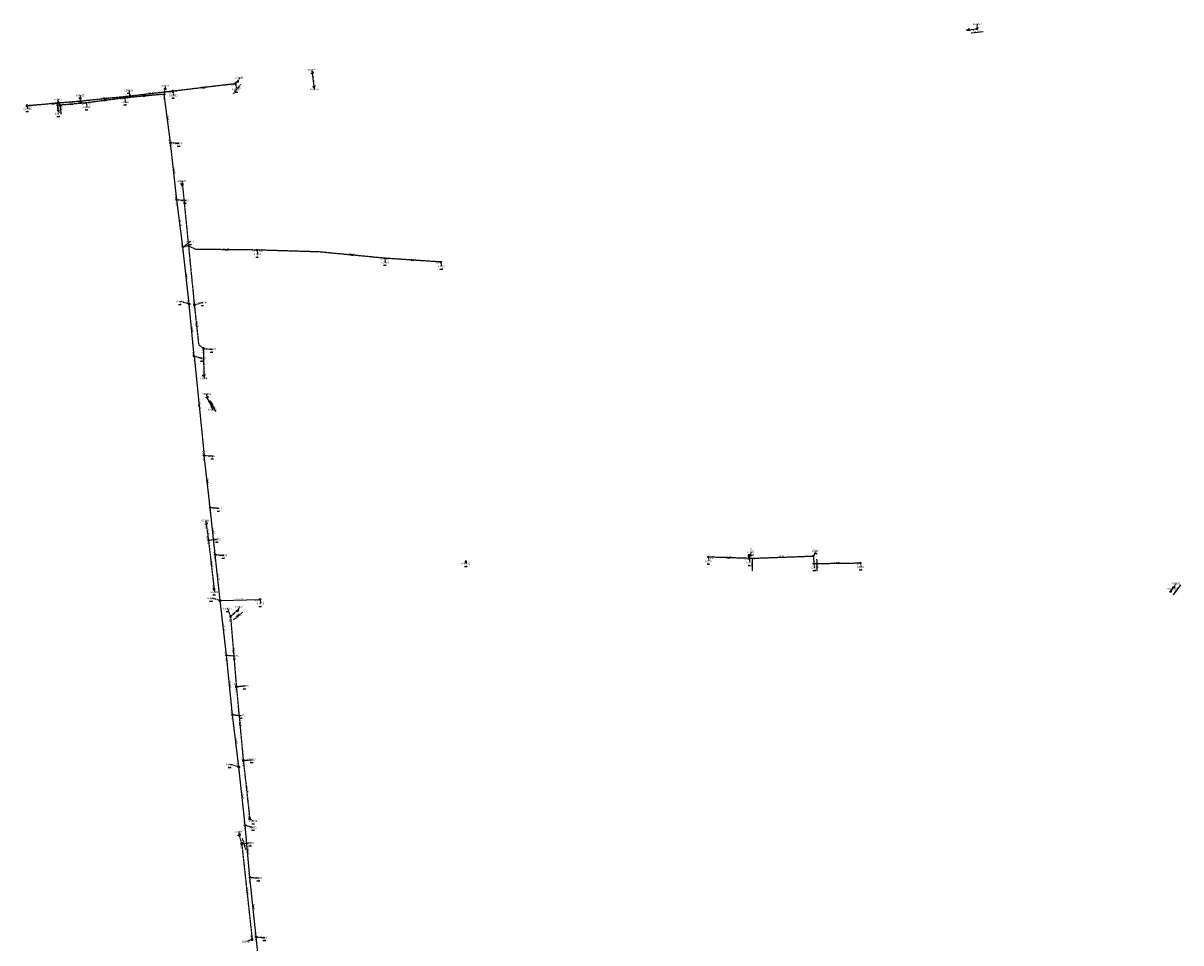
# Model space of a CAD drawing. Extents: x 188323 to 208361, y 565368 to 574910.
# Tile 227 of 256: x 198323 to 199256, y 573906 to 574647. Entities that reach past the tile are written whole.
import ezdxf

# ---------------------------------------------------------------- set-up
doc = ezdxf.new("R2010")
doc.units = 0
doc.linetypes.add('DASHDOT', pattern=[1, 0.5, -0.25, 0, -0.25])
doc.linetypes.add('DASHED', pattern=[0.75, 0.5, -0.25])
doc.layers.get('0').update_dxf_attribs({"linetype": 'CONTINUOUS'})
for name, color, linetype in [('RIO-AFM', 7, 'CONTINUOUS'), ('RIO-BOK', 7, 'CONTINUOUS'), ('RIO-DET', 7, 'CONTINUOUS'), ('RIO-KNP', 7, 'CONTINUOUS'), ('RIO-KNR', 7, 'CONTINUOUS'), ('RIO-LAG', 7, 'CONTINUOUS'), ('RIO-LAG_0B', 7, 'CONTINUOUS'), ('RIO-LAG_1B', 7, 'DASHED'), ('RIO-LAG_2B', 7, 'DASHED'), ('RIO-LEN', 7, 'CONTINUOUS'), ('RIO-MVD', 1, 'CONTINUOUS'), ('RIO-VRB', 6, 'DASHDOT'), ('RIO-VRH', 7, 'CONTINUOUS')]:
    doc.layers.add(name, color=color, linetype=linetype)
doc.styles.add('RIO-TXT', font='isocp.shx')

# ---------------------------------------------------------------- blocks, each defined once
blk = doc.blocks.new('L_VHR')
blk.add_lwpolyline([(-0.5, 0), (0.5, 0), (-0.5, 0.15), (-0.5, -0.15), (0.5, 0)])
blk = doc.blocks.new('K_UTB')
blk.add_lwpolyline([(0.5, 0.15), (0.5, -0.3), (-0.5, -0.3), (-0.5, 0.15), (-0.45, 0.15), (-0.45, -0.25), (0, -0.25), (0.45, -0.25), (0.45, 0.15)], close=True)
blk.add_lwpolyline([(0.85, 0.6), (0.55, 0.65), (0.614828, 0.459583), (0.850842, 0.598937)])
blk.add_arc((0.85, -0.25), 0.85, 90, 180)
at = {"style": 'RIO-TXT', "flags": 1}
blk.add_attdef('KNOOPNAAM', (2, 2), '', height=1, dxfattribs=at)
blk = doc.blocks.new('K_IPR')
blk.add_lwpolyline([(-0.5, -0.5), (0.5, -0.5), (0.5, 0.5), (-0.5, 0.5)], close=True)
blk.add_solid([(-0.5, 0.5), (0.5, 0.5), (-0.5, -0.5), (0.5, -0.5)])
at = {"style": 'RIO-TXT', "flags": 1}
blk.add_attdef('KNOOPNAAM', (2, 2), '', height=1, dxfattribs=at)
blk = doc.blocks.new('K_PUN')
blk.add_lwpolyline([(0.5, 0.5), (-0.5, 0.5), (-0.5, -0.5), (0.5, -0.5)], close=True)
blk.add_solid([(-0.5, -0.5), (0.5, 0.5), (0.5, -0.5)])
at = {"style": 'RIO-TXT', "flags": 1}
blk.add_attdef('KNOOPNAAM', (2, 2), '', height=1, dxfattribs=at)
blk = doc.blocks.new('K_IPG')
blk.add_circle((0, 0), 0.5)
for points in [[(0, 0), (-0.5, 0), (-0.433013, 0.25)], [(0, 0), (-0.433013, -0.25), (-0.5, 0)], [(0, 0), (-0.433013, 0.25), (-0.25, 0.433013)], [(0, 0), (-0.25, -0.433013), (-0.433013, -0.25)], [(0, 0), (-0.25, 0.433013), (0, 0.5)], [(0, 0), (0, -0.5), (-0.25, -0.433013)], [(0, 0), (0, 0.5), (0.25, 0.433013)], [(0, 0), (0.25, 0.433013), (0.433013, 0.25)], [(0, 0), (0.433013, 0.25), (0.5, 0)], [(0, 0), (0.5, 0), (0.433013, -0.25)], [(0, 0), (0.433013, -0.25), (0.25, -0.433013)], [(0, 0), (0.25, -0.433013), (0, -0.5)]]:
    blk.add_solid(points)
at = {"style": 'RIO-TXT', "flags": 1}
blk.add_attdef('KNOOPNAAM', (2, 2), '', height=1, dxfattribs=at)
blk = doc.blocks.new('K_IPD')
blk.add_lwpolyline([(-0.496027, 0.307994), (0.503973, 0.307994), (0.003973, -0.558031)], close=True)
blk.add_solid([(-0.496027, 0.307994), (0.503973, 0.307994), (0.003973, -0.558031)])
at = {"style": 'RIO-TXT', "flags": 1}
blk.add_attdef('KNOOPNAAM', (2, 2), '', height=1, dxfattribs=at)
blk = doc.blocks.new('K_RGM')
blk.add_lwpolyline([(-0.6, 0.6), (-0.6, -0.6), (0.6, -0.6), (0.6, 0.6)], close=True)
blk.add_solid([(-0.6, 0.6), (0, 0.6), (-0.6, -0.6), (0, -0.6)])
at = {"style": 'RIO-TXT', "flags": 1}
blk.add_attdef('KNOOPNAAM', (2, 2), '', height=1, dxfattribs=at)
blk = doc.blocks.new('988_06______630001____630002_')
at = {"layer": 'RIO-LAG_1B'}
blk.add_line((0, 0), (-6.066, -7.725), dxfattribs=at)
at = {"layer": 'RIO-AFM', "style": 'RIO-TXT'}
blk.add_text('r 200', height=0.9, rotation=411.8375, dxfattribs=at).set_placement((-4.0943, -4.4024))
at = {"layer": 'RIO-BOK', "style": 'RIO-TXT'}
for p in [(-4.1005, -7.488), (-1.0991, -3.6631)]:
    blk.add_text('0.09', height=0.9, rotation=411.8375, dxfattribs=at).set_placement(p)
at = {"layer": 'RIO-LEN', "style": 'RIO-TXT'}
blk.add_text('2m', height=0.9, rotation=411.8375, dxfattribs=at).set_placement((-5.0944, -5.6769))
blk = doc.blocks.new('990_06______630015____630014_')
at = {"layer": 'RIO-LAG_1B'}
blk.add_line((0, 0), (7.516, 6.321), dxfattribs=at)
at = {"layer": 'RIO-VRH', "xscale": 2, "yscale": 2, "zscale": 2, "rotation": 40.0622}
blk.add_blockref('L_VHR', (3.758, 3.1605), dxfattribs=at)
at = {"layer": 'RIO-AFM', "style": 'RIO-TXT'}
blk.add_text('r 200', height=0.9, rotation=40.0622, dxfattribs=at).set_placement((2.6093, 2.848))
at = {"layer": 'RIO-BOK', "style": 'RIO-TXT'}
for s, p in [('-0.08', (1.9724, -0.1704)), ('-0.10', (5.2785, 2.6102))]:
    blk.add_text(s, height=0.9, rotation=40.0622, dxfattribs=at).set_placement(p)
at = {"layer": 'RIO-LEN', "style": 'RIO-TXT'}
blk.add_text('7m', height=0.9, rotation=40.0622, dxfattribs=at).set_placement((1.3695, 1.8052))
blk = doc.blocks.new('991_06______630019____630020_')
at = {"layer": 'RIO-LAG_1B'}
blk.add_line((0, 0), (2.891, -9.386), dxfattribs=at)
at = {"layer": 'RIO-AFM', "style": 'RIO-TXT'}
blk.add_text('r 200', height=0.9, rotation=287.0923, dxfattribs=at).set_placement((1.6055, -3.5136))
at = {"layer": 'RIO-LEN', "style": 'RIO-TXT'}
blk.add_text('7m', height=0.9, rotation=287.0923, dxfattribs=at).set_placement((1.1286, -1.9654))
blk = doc.blocks.new('993_06______63070_____63050_')
at = {"layer": 'RIO-LAG_2B'}
blk.add_line((0, 0), (-1.216, 9.745), dxfattribs=at)
at = {"layer": 'RIO-VRH', "xscale": 2, "yscale": 2, "zscale": 2, "rotation": 97.1009}
blk.add_blockref('L_VHR', (-0.608, 4.8725), dxfattribs=at)
at = {"layer": 'RIO-AFM', "style": 'RIO-TXT'}
blk.add_text('r 160', height=0.9, rotation=277.1009, dxfattribs=at).set_placement((-0.2445, 6.0066))
at = {"layer": 'RIO-BOK', "style": 'RIO-TXT'}
for s, p in [('0.51', (-2.4315, 8.1823)), ('0.53', (-1.8283, 3.3599))]:
    blk.add_text(s, height=0.9, rotation=277.1009, dxfattribs=at).set_placement(p)
at = {"layer": 'RIO-LEN', "style": 'RIO-TXT'}
blk.add_text('4m', height=0.9, rotation=277.1009, dxfattribs=at).set_placement((-0.4456, 7.6141))
blk = doc.blocks.new('995_06______63113___c163114_')
at = {"layer": 'RIO-LAG_2B'}
blk.add_line((0, 0), (0.004, -9.821), dxfattribs=at)
at = {"layer": 'RIO-VRH', "xscale": 2, "yscale": 2, "zscale": 2, "rotation": 270}
blk.add_blockref('L_VHR', (0.002, -4.9105), dxfattribs=at)
at = {"layer": 'RIO-AFM', "style": 'RIO-TXT'}
blk.add_text('r 160', height=0.9, rotation=450, dxfattribs=at).set_placement((1.397, 3.8314))
at = {"layer": 'RIO-BOK', "style": 'RIO-TXT'}
for s, p in [('-0.36', (-0.5045, 5.7207)), ('-0.45', (-0.5011, 1.3997))]:
    blk.add_text(s, height=0.9, rotation=450, dxfattribs=at).set_placement(p)
at = {"layer": 'RIO-LEN', "style": 'RIO-TXT'}
blk.add_text('2m', height=0.9, rotation=450, dxfattribs=at).set_placement((1.3982, 2.2114))
blk = doc.blocks.new('996_06______63116_____63117_')
at = {"layer": 'RIO-LAG_2B'}
blk.add_line((0, 0), (0.262, -9.818), dxfattribs=at)
at = {"layer": 'RIO-AFM', "style": 'RIO-TXT'}
blk.add_text('r 160', height=0.9, rotation=271.5065, dxfattribs=at).set_placement((0.6024, -3.8158))
at = {"layer": 'RIO-BOK', "style": 'RIO-TXT'}
blk.add_text('-0.17', height=0.9, rotation=271.5065, dxfattribs=at).set_placement((-1.2464, -5.7562))
at = {"layer": 'RIO-LEN', "style": 'RIO-TXT'}
blk.add_text('6m', height=0.9, rotation=271.5065, dxfattribs=at).set_placement((0.559, -2.1964))
blk = doc.blocks.new('1283_90______900279____900280_')
at = {"layer": 'RIO-LAG'}
blk.add_line((0, 0), (9.757, 1.111), dxfattribs=at)
at = {"layer": 'RIO-AFM', "style": 'RIO-TXT'}
blk.add_text('r 900', height=0.9, rotation=6.4987, dxfattribs=at).set_placement((3.7489, 0.9303))
at = {"layer": 'RIO-LEN', "style": 'RIO-TXT'}
blk.add_text('7m', height=0.9, rotation=6.4987, dxfattribs=at).set_placement((2.1393, 0.7469))
blk = doc.blocks.new('1284_90______900281____900282_')
at = {"layer": 'RIO-LAG'}
blk.add_line((0, 0), (5.792, 7.931), dxfattribs=at)
at = {"layer": 'RIO-AFM', "style": 'RIO-TXT'}
blk.add_text('r 150', height=0.9, rotation=53.8525, dxfattribs=at).set_placement((1.8552, 3.3879))
at = {"layer": 'RIO-LEN', "style": 'RIO-TXT'}
blk.add_text('4m', height=0.9, rotation=53.8525, dxfattribs=at).set_placement((0.8997, 2.0797))
blk = doc.blocks.new('1311_90______900534____900535_')
at = {"layer": 'RIO-LAG'}
blk.add_line((0, 0), (4.516, -8.721), dxfattribs=at)
at = {"layer": 'RIO-VRH', "xscale": 2, "yscale": 2, "zscale": 2, "rotation": 297.3521}
blk.add_blockref('L_VHR', (2.258, -4.3605), dxfattribs=at)
at = {"layer": 'RIO-AFM', "style": 'RIO-TXT'}
blk.add_text('r 250', height=0.9, rotation=297.3521, dxfattribs=at).set_placement((2.2055, -3.171))
at = {"layer": 'RIO-BOK', "style": 'RIO-TXT'}
for s, p in [('0.23', (-0.5994, -1.8868)), ('0.21', (1.6359, -6.2023))]:
    blk.add_text(s, height=0.9, rotation=297.3521, dxfattribs=at).set_placement(p)
at = {"layer": 'RIO-LEN', "style": 'RIO-TXT'}
blk.add_text('9m', height=0.9, rotation=297.3521, dxfattribs=at).set_placement((1.4604, -1.7325))

msp = doc.modelspace()

# ---------------------------------------------------------------- linework, layer by layer
at = {"layer": 'RIO-LAG'}
for p, q in [((199084.304, 574641.92), (199091.424, 574642.752)), ((198556.048, 574606.912), (198557.408, 574596.096)), ((198471.328, 574345.728), (198475.248, 574338.112)), ((199247.472, 574189.248), (199250.064, 574192.768))]:
    msp.add_line(p, q, dxfattribs=at)
at = {"layer": 'RIO-LAG_0B'}
for p, q in [((198442, 574550.976), (198436.992, 574590.016)), ((198447.008, 574505.024), (198442, 574550.976)), ((198452, 574467.008), (198447.008, 574505.024)), ((198456.992, 574420.992), (198452, 574467.008)), ((198460.992, 574379.008), (198456.992, 574420.992)), ((198460.992, 574379.008), (198468.992, 574299.008)), ((198474, 574257.024), (198468.992, 574299.008)), ((198478, 574219.008), (198474, 574257.024)), ((198482, 574182.016), (198478, 574219.008)), ((198482, 574182.016), (198514, 574182.976)), ((198487.008, 574137.984), (198482, 574182.016)), ((198492, 574089.984), (198487.008, 574137.984)), ((198496.992, 574048), (198492, 574089.984)), ((198502, 574001.024), (198496.992, 574048)), ((198506, 573958.976), (198502, 574001.024)), ((198511.008, 573910.976), (198506, 573958.976)), ((198516, 573862.976), (198511.008, 573910.976))]:
    msp.add_line(p, q, dxfattribs=at)
at = {"layer": 'RIO-LAG_1B'}
for p, q in [((198494.352, 574598.4), (198443.824, 574592.384)), ((198495.776, 574600.192), (198494.352, 574598.4)), ((198409.44, 574588.416), (198369.584, 574584.32)), ((198443.824, 574592.384), (198409.44, 574588.416)), ((198369.584, 574584.32), (198326.464, 574580.608)), ((198451.536, 574517.312), (198461.136, 574420.288)), ((198468.544, 574385.088), (198468.768, 574363.328)), ((198470.688, 574243.648), (198472.544, 574230.656)), ((198472.544, 574230.656), (198477.088, 574191.168)), ((198490.288, 574169.152), (198495.888, 574173.888)), ((198490.288, 574169.152), (198495.008, 574112.64)), ((198495.008, 574112.64), (198500.592, 574053.12)), ((198500.592, 574053.12), (198505.776, 574006.272)), ((198497.216, 573992.96), (198499.312, 573986.112)), ((198499.312, 573986.112), (198507.712, 573909.056))]:
    msp.add_line(p, q, dxfattribs=at)
msp.add_lwpolyline([(198461.136, 574420.288), (198464.592, 574388.416), (198468.544, 574385.088)], dxfattribs=at)
at = {"layer": 'RIO-LAG_2B'}
for p, q in [((198404.992, 574587.008), (198374, 574582.976)), ((198436.992, 574590.016), (198404.992, 574587.008)), ((198374, 574582.976), (198351.008, 574580.992)), ((198351.536, 574576.64), (198351.008, 574580.992)), ((198659.632, 574454.784), (198614.416, 574457.856)), ((198908, 574216), (198875.008, 574217.024)), ((198908, 574217.984), (198908, 574216)), ((198908, 574216), (198959.92, 574217.92)), ((198959.92, 574217.92), (198960.08, 574211.84)), ((198960.08, 574211.84), (198997.584, 574212.352))]:
    msp.add_line(p, q, dxfattribs=at)
for points in [[(198511.552, 574464.448), (198462.416, 574464.96), (198455.936, 574467.84), (198452, 574467.008)], [(198614.416, 574457.856), (198561.664, 574462.912), (198511.552, 574464.448)]]:
    msp.add_lwpolyline(points, dxfattribs=at)
at = {"layer": 'RIO-VRB'}
for p, q in [((199091.42, 574642.76), (199091.9535, 574646.4884)), ((199084.31, 574641.95), (199086.1069, 574641.6124)), ((198556.05, 574606.89), (198556.0497, 574609.665)), ((198437, 574590), (198438.0541, 574596.6829)), ((198494.35, 574598.39), (198495.2306, 574594.092)), ((198495.78, 574600.21), (198497.7564, 574603.2658)), ((198557.4, 574596.09), (198557.9335, 574593.7616)), ((198369.59, 574584.32), (198369.5894, 574589.095)), ((198405, 574587), (198405.7071, 574583.6868)), ((198409.44, 574588.41), (198408.7317, 574593.123)), ((198443.83, 574592.36), (198444.5371, 574589.0468)), ((198326.47, 574580.63), (198327.0035, 574578.3016)), ((198351, 574581), (198351.7071, 574585.7132)), ((198374, 574583), (198374.7071, 574579.6868)), ((198351.54, 574576.66), (198352.0735, 574574.3316)), ((198442, 574551), (198448.9675, 574550.4713)), ((198451.53, 574517.29), (198451.5297, 574520.065)), ((198447, 574505), (198453.9675, 574504.4713)), ((198452, 574467), (198458.1269, 574471.2378)), ((198511.55, 574464.45), (198512.2571, 574461.1368)), ((198614.41, 574457.83), (198615.1171, 574454.5168)), ((198659.63, 574454.78), (198660.3371, 574451.4668)), ((198457, 574421), (198450.0321, 574422.9265)), ((198461.14, 574420.26), (198468.1075, 574422.1887)), ((198468.54, 574385.06), (198475.5075, 574384.5313)), ((198461, 574379), (198467.6482, 574377.28)), ((198468.77, 574363.31), (198469.3035, 574360.9816)), ((198471.33, 574345.7), (198471.3297, 574348.475)), ((198475.25, 574338.12), (198475.7835, 574335.7916)), ((198469, 574299), (198475.9675, 574298.4713)), ((198474, 574257), (198480.9675, 574256.4713)), ((198470.68, 574243.65), (198470.6797, 574246.425)), ((198472.55, 574230.66), (198479.625, 574231.36)), ((198478, 574219), (198484.9675, 574218.4713)), ((198679.85, 574213.17), (198680.21, 574211.8265)), ((198875, 574217), (198875.7071, 574213.6868)), ((198908, 574218), (198909.9764, 574221.0558)), ((198908, 574216), (198908.7071, 574212.6868)), ((198959.92, 574217.94), (198961.9571, 574222.1693)), ((198960.08, 574211.82), (198960.7871, 574208.5068)), ((198997.58, 574212.38), (198998.2871, 574209.0668)), ((199250.07, 574192.79), (199252.0464, 574195.8458)), ((198477.08, 574191.19), (198477.6135, 574188.8616)), ((199247.47, 574189.23), (199248.8036, 574191.5197)), ((198482, 574182), (198475.0321, 574183.9265)), ((198495.89, 574173.88), (198497.8664, 574176.9358)), ((198514, 574183), (198514.7071, 574179.6868)), ((198490.29, 574169.17), (198488.2111, 574175.5782)), ((198487, 574138), (198493.9675, 574137.4713)), ((198495, 574112.66), (198502.075, 574113.36)), ((198492, 574090), (198498.9675, 574089.4713)), ((198497, 574048), (198490.0321, 574049.9265)), ((198500.59, 574053.12), (198507.665, 574053.82)), ((198502, 574001), (198508.6482, 573999.28)), ((198505.78, 574006.29), (198508.9014, 574004.3704)), ((198497.22, 573992.94), (198497.2197, 573995.715)), ((198499.31, 573986.14), (198506.385, 573986.84)), ((198506, 573959), (198512.9675, 573958.4713)), ((198507.72, 573909.07), (198503.3259, 573907.2309)), ((198511, 573911), (198517.9675, 573910.4713))]:
    msp.add_line(p, q, dxfattribs=at)

# ---------------------------------------------------------------- block references
at = {"layer": 'RIO-DET'}
for name, p in [('1283_90______900279____900280_', (199086.816, 574639.424)), ('988_06______630001____630002_', (198498.272, 574597.696)), ('993_06______63070_____63050_', (198354.048, 574574.144)), ('1311_90______900534____900535_', (198473.824, 574343.168)), ('995_06______63113___c163114_', (198910.496, 574215.488)), ('996_06______63116_____63117_', (198962.416, 574215.424)), ('1284_90______900281____900282_', (199249.968, 574186.752)), ('990_06______630015____630014_', (198492.784, 574166.656)), ('991_06______630019____630020_', (198499.712, 573990.464))]:
    msp.add_blockref(name, p, dxfattribs=at)
at = {"layer": 'RIO-KNP', "xscale": 1.25, "yscale": 1.25, "zscale": 1.25}
for name, p in [('K_UTB', (199084.304, 574641.92)), ('K_UTB', (199091.424, 574642.752)), ('K_UTB', (198556.048, 574606.912)), ('K_IPR', (198494.352, 574598.4)), ('K_UTB', (198495.776, 574600.192)), ('K_UTB', (198557.408, 574596.096)), ('K_IPD', (198404.992, 574587.008)), ('K_IPR', (198409.44, 574588.416)), ('K_IPD', (198436.992, 574590.016)), ('K_IPR', (198443.824, 574592.384)), ('K_IPR', (198326.464, 574580.608)), ('K_IPD', (198351.008, 574580.992)), ('K_IPD', (198351.536, 574576.64)), ('K_IPR', (198369.584, 574584.32)), ('K_IPD', (198374, 574582.976)), ('K_IPG', (198442, 574550.976)), ('K_IPR', (198451.536, 574517.312)), ('K_IPG', (198447.008, 574505.024)), ('K_IPG', (198452, 574467.008)), ('K_IPD', (198511.552, 574464.448)), ('K_IPD', (198614.416, 574457.856)), ('K_IPD', (198659.632, 574454.784)), ('K_IPG', (198456.992, 574420.992)), ('K_IPR', (198461.136, 574420.288)), ('K_IPR', (198468.544, 574385.088)), ('K_IPG', (198460.992, 574379.008)), ('K_UTB', (198468.768, 574363.328)), ('K_UTB', (198471.328, 574345.728)), ('K_UTB', (198475.248, 574338.112)), ('K_IPG', (198468.992, 574299.008)), ('K_IPG', (198474, 574257.024)), ('K_UTB', (198470.688, 574243.648)), ('K_IPR', (198472.544, 574230.656)), ('K_IPG', (198478, 574219.008)), ('K_PUN', (198679.856, 574213.184)), ('K_IPD', (198875.008, 574217.024)), ('K_RGM', (198908, 574217.984)), ('K_IPD', (198908, 574216)), ('K_IPD', (198959.92, 574217.92)), ('K_IPD', (198960.08, 574211.84)), ('K_IPD', (198997.584, 574212.352)), ('K_IPR', (198477.088, 574191.168)), ('K_UTB', (199247.472, 574189.248)), ('K_UTB', (199250.064, 574192.768)), ('K_IPG', (198482, 574182.016)), ('K_IPG', (198514, 574182.976)), ('K_IPR', (198490.288, 574169.152)), ('K_UTB', (198495.888, 574173.888)), ('K_IPG', (198487.008, 574137.984)), ('K_IPR', (198495.008, 574112.64)), ('K_IPG', (198492, 574089.984)), ('K_IPG', (198496.992, 574048)), ('K_IPR', (198500.592, 574053.12)), ('K_IPG', (198502, 574001.024)), ('K_IPR', (198505.776, 574006.272)), ('K_UTB', (198497.216, 573992.96)), ('K_IPR', (198499.312, 573986.112)), ('K_IPG', (198506, 573958.976)), ('K_IPR', (198507.712, 573909.056)), ('K_IPG', (198511.008, 573910.976))]:
    msp.add_blockref(name, p, dxfattribs=at)
at = {"layer": 'RIO-VRH'}
for p, xscale, yscale, zscale, rotation in [((198469.09, 574595.375), 2, 2, 2, 366.8058), ((198389.515, 574586.365), 2, 2, 2, 365.8594), ((198421, 574588.5), 2, 2, 2, 365.3553), ((198348.03, 574582.475), 2, 2, 2, 364.8907), ((198351.27, 574578.83), 2, 2, 2, 97.1009), ((198362.5, 574582), 2, 2, 2, 364.9692), ((198389.5, 574585), 2, 2, 2, 367.3516), ((198439.5, 574570.5), 2, 2, 2, 277.3141), ((198444.5, 574528), 2, 2, 2, 276.2119), ((198486.98, 574464.7), 2, 2, 2, 179.4171), ((198588.035, 574460.37), 2, 2, 2, 174.4997), ((198637.02, 574456.305), 2, 2, 2, 176.1417), ((198454.5, 574444), 2, 2, 2, 276.2119), ((198459, 574400), 2, 2, 2, 275.4489), ((198462.865, 574404.35), 2, 2, 2, 276.1964), ((198465, 574339), 2, 2, 2, 275.7191), ((198473.29, 574341.91), 2, 2, 2, 297.3521), ((198471.5, 574278), 2, 2, 2, 276.7974), ((198476, 574238), 2, 2, 2, 276.0175), ((198891.5, 574216.5), 2, 2, 2, 178.2645), ((198908, 574217), 0.749, 0.749, 0.749, 270), ((198474.815, 574210.925), 2, 2, 2, 456.5557), ((198978.83, 574212.1), 2, 2, 2, 180.8555), ((198493.09, 574171.525), 2, 2, 2, 40.0622), ((198492.645, 574140.915), 2, 2, 2, 274.7731), ((198489.5, 574114), 2, 2, 2, 275.9554), ((198497.795, 574082.89), 2, 2, 2, 455.3721), ((198494.5, 574069), 2, 2, 2, 276.7974), ((198499.5, 574024.5), 2, 2, 2, 276.0809), ((198504, 573980), 2, 2, 2, 275.4489), ((198503.515, 573947.605), 2, 2, 2, 456.236), ((198508.5, 573935), 2, 2, 2, 275.9554)]:
    msp.add_blockref('L_VHR', p, dxfattribs=dict(at, xscale=xscale, yscale=yscale, zscale=zscale, rotation=rotation))

# ---------------------------------------------------------------- texts
at = {"layer": 'RIO-AFM', "style": 'RIO-TXT'}
for s, rotation, p in [('r 200', 366.8058, (198468.2241, 574595.7909)), ('r 500', 277.1334, (198557.1236, 574602.3564)), ('r 200', 367.3516, (198388.6307, 574585.4014)), ('r 200', 365.8594, (198388.6565, 574586.7918)), ('r 200', 365.3553, (198420.1456, 574588.9318)), ('r 200', 366.5516, (198425.7718, 574590.7997)), ('r 160', 364.8907, (198347.1787, 574582.9172)), ('r 200', 364.9692, (198361.6485, 574582.4347)), ('r 300', 277.3141, (198439.9047, 574571.3689)), ('r 300', 276.2119, (198444.9235, 574528.8615)), ('r 300', 277.5042, (198449.9015, 574486.8703)), ('r 200', 275.6647, (198456.7829, 574469.6339)), ('r 200', 359.4171, (198486.1748, 574465.2233)), ('r 160', 354.4998, (198587.5467, 574460.9359)), ('r 160', 356.1417, (198636.2458, 574456.8722)), ('r 300', 276.2119, (198454.9235, 574444.8615)), ('r 300', 275.4489, (198459.4337, 574400.8552)), ('r 200', 276.1964, (198463.2843, 574405.2107)), ('r 200', 270.6149, (198469.1528, 574375.0007)), ('r 300', 275.7191, (198465.4418, 574339.8585)), ('r 300', 276.7974, (198471.9135, 574278.8655)), ('r 200', 278.2001, (198471.998, 574238.0292)), ('r 300', 276.0175, (198476.4239, 574238.8598)), ('r 160', 358.2645, (198890.7055, 574217.0343)), ('r 160', 2.1397, (198933.1319, 574217.4394)), ('r 160', 0.8555, (198978.0126, 574212.5878)), ('r 200', 276.5557, (198475.2314, 574211.7884)), ('r 300', 276.1786, (198480.4212, 574201.3608)), ('r 300', 1.7897, (198497.1745, 574182.9744)), ('r 300', 276.4915, (198484.9187, 574160.8631)), ('r 200', 274.7731, (198493.0933, 574141.7659)), ('r 300', 275.9554, (198489.928, 574114.8596)), ('r 200', 275.3721, (198498.2354, 574083.7456)), ('r 300', 276.7974, (198494.9135, 574069.8655)), ('r 200', 276.3325, (198503.607, 574030.5673)), ('r 300', 276.0809, (198499.9259, 574025.3602)), ('r 300', 275.4489, (198504.4337, 573980.8552)), ('r 200', 276.236, (198503.948, 573948.4676)), ('r 300', 275.9554, (198508.928, 573935.8596))]:
    msp.add_text(s, height=0.9, rotation=rotation, dxfattribs=at).set_placement(p)
at = {"layer": 'RIO-BOK', "style": 'RIO-TXT'}
for s, rotation, p in [('0.11', 366.8058, (198490.9775, 574596.6077)), ('0.07', 367.3516, (198401.6458, 574585.1733)), ('0.17', 365.8594, (198406.0395, 574586.6769)), ('0.07', 365.3553, (198406.5251, 574585.7377)), ('0.17', 366.5516, (198410.9912, 574587.1799)), ('-0.07', 365.3553, (198433.0473, 574588.2411)), ('-0.07', 277.3141, (198435.7904, 574588.4328)), ('0.17', 366.5516, (198440.4513, 574590.5825)), ('0.17', 366.8058, (198445.3866, 574591.1368)), ('0.17', 364.8907, (198327.9849, 574579.3554)), ('0.30', 364.9692, (198352.5166, 574579.7275)), ('0.11', 364.8907, (198366.1602, 574582.6466)), ('0.21', 364.9692, (198370.5735, 574581.3092)), ('0.65', 365.8594, (198371.1262, 574583.0712)), ('0.21', 367.3516, (198375.5682, 574581.7916)), ('-0.28', 277.3141, (198440.1122, 574554.8911)), ('-0.28', 276.2119, (198440.7604, 574549.4563)), ('0.22', 275.6647, (198450.2757, 574515.7583)), ('-0.34', 276.2119, (198445.1917, 574508.9279)), ('-0.34', 277.5042, (198445.7956, 574503.4288)), ('-0.34', 277.5042, (198450.0986, 574470.885)), ('-0.34', 276.2119, (198450.7604, 574465.4563)), ('-0.27', 372.4506, (198453.6694, 574465.9358)), ('-0.09', 359.4171, (198507.4364, 574463.1204)), ('-0.09', 358.2399, (198512.907, 574463.0085)), ('0.01', 354.4998, (198610.7358, 574456.8088)), ('0.01', 356.1417, (198615.7133, 574456.3398)), ('0.09', 356.1417, (198655.9856, 574453.6491)), ('-0.39', 276.2119, (198455.1917, 574424.9279)), ('-0.39', 275.4489, (198455.74, 574419.473)), ('0.22', 275.6647, (198459.4552, 574423.6706)), ('0.22', 276.1964, (198459.9, 574418.7167)), ('-0.41', 275.4489, (198459.2417, 574382.9505)), ('0.11', 319.4506, (198464.9255, 574386.3117)), ('0.11', 270.6149, (198467.1558, 574383.6446)), ('-0.41', 275.7191, (198459.7472, 574377.4671)), ('0.11', 270.6149, (198467.344, 574366.8547)), ('-0.48', 275.7191, (198467.2472, 574302.9445)), ('-0.48', 276.7974, (198467.7763, 574297.4438)), ('-0.51', 276.7974, (198472.1492, 574260.9085)), ('-0.51', 276.0175, (198472.7552, 574255.4606)), ('0.07', 278.2001, (198469.4947, 574242.0643)), ('0.07', 278.2001, (198470.663, 574233.9853)), ('0.07', 276.5557, (198471.3197, 574229.1089)), ('-0.56', 276.0175, (198476.2, 574222.9335)), ('-0.56', 276.1786, (198476.7595, 574217.4571)), ('-0.07', 358.2645, (198876.3576, 574215.5591)), ('-0.04', 358.2645, (198903.8605, 574214.7431)), ('-0.36', 2.1397, (198909.4511, 574214.6532)), ('-0.17', 0.8555, (198961.5005, 574210.4411)), ('-0.03', 0.8555, (198993.501, 574210.9189)), ('0.26', 276.5557, (198475.3061, 574194.5692)), ('-0.49', 1.7897, (198509.9449, 574181.4726)), ('-0.08', 274.7731, (198489.0121, 574167.658)), ('-0.60', 276.4915, (198485.1714, 574141.9181)), ('-0.60', 275.9554, (198485.7535, 574136.4619)), ('-0.10', 274.7731, (198493.2975, 574116.6326)), ('-0.10', 275.3721, (198493.7379, 574111.1347)), ('-0.66', 275.9554, (198490.2106, 574093.9358)), ('-0.66', 276.7974, (198490.7763, 574088.4438)), ('-0.06', 275.3721, (198498.848, 574057.0747)), ('-0.72', 276.7974, (198495.1492, 574051.9085)), ('-0.72', 276.0809, (198495.7569, 574046.4592)), ('-0.06', 276.3325, (198499.3537, 574051.5737)), ('-0.06', 276.3325, (198503.964, 574010.2139)), ('-0.77', 276.0809, (198500.2014, 574004.9313)), ('-0.77', 275.4489, (198500.74, 573999.473)), ('0.24', 276.236, (198498.0711, 573984.5958)), ('-0.79', 275.4489, (198504.2417, 573962.9505)), ('-0.79', 275.9554, (198504.7535, 573957.4619)), ('-0.87', 275.9554, (198509.2106, 573914.9358)), ('0.32', 276.236, (198505.9887, 573912.4621)), ('-0.87', 275.9554, (198509.7535, 573909.4619))]:
    msp.add_text(s, height=0.9, rotation=rotation, dxfattribs=at).set_placement(p)
at = {"layer": 'RIO-KNR', "style": 'RIO-TXT'}
for s, p in [('900279', (199082.2819, 574640.8624)), ('900280', (199088.1285, 574645.7384)), ('900277', (198552.2247, 574608.915)), ('63047', (198434.8666, 574595.9329)), ('630001', (198493.9314, 574602.5158)), ('63050', (198348.5196, 574584.9632)), ('630005', (198365.7644, 574588.345)), ('630004', (198404.9067, 574592.373)), ('630003', (198440.7121, 574588.2968)), ('630002', (198491.4056, 574593.342)), ('900278', (198554.1085, 574593.0116)), ('630006', (198323.1785, 574577.5516)), ('63049', (198371.5196, 574578.9368)), ('63048', (198402.5196, 574582.9368)), ('63070', (198348.886, 574573.5816)), ('63046', (198445.78, 574549.7213)), ('630007', (198447.7047, 574519.315)), ('63045', (198450.78, 574503.7213)), ('63044', (198454.9394, 574470.4878)), ('63069', (198509.0696, 574460.3868)), ('63068', (198611.9296, 574453.7668)), ('63067', (198657.1496, 574450.7168)), ('63043', (198446.8446, 574422.1765)), ('630008', (198464.2825, 574421.4387)), ('630009', (198471.6825, 574383.7813)), ('63042', (198464.4607, 574376.53)), ('630010', (198465.4785, 574360.2316)), ('900534', (198467.5047, 574347.725)), ('900535', (198471.9585, 574335.0416)), ('63041', (198472.78, 574297.7213)), ('63040', (198477.78, 574255.7213)), ('630011', (198466.8547, 574245.675)), ('630012', (198475.8, 574230.61)), ('63116', (198958.7696, 574221.4193)), ('63039', (198481.78, 574217.7213)), ('63115', (198872.5196, 574212.9368)), ('63114', (198905.5196, 574211.9368)), ('63113', (198906.7889, 574220.3058)), ('630022', (198676.385, 574211.0765)), ('63117', (198957.5996, 574207.7568)), ('63118', (198995.0996, 574208.3168)), ('900282', (199248.2214, 574195.0958)), ('630013', (198473.7885, 574188.1116)), ('900281', (199244.9786, 574190.7697)), ('63037', (198471.8446, 574183.1765)), ('630015', (198484.3861, 574174.8282)), ('630014', (198494.0414, 574176.1858)), ('63038', (198511.5196, 574178.9368)), ('63036', (198490.78, 574136.7213)), ('630016', (198498.25, 574112.61)), ('63035', (198495.78, 574088.7213)), ('63034', (198486.8446, 574049.1765)), ('630017', (198503.84, 574053.07)), ('630018', (198505.0764, 574003.6204)), ('63033', (198505.4607, 573998.53)), ('630019', (198493.3947, 573994.965)), ('630020', (198502.56, 573986.09)), ('63032', (198509.78, 573957.7213)), ('630021', (198499.5009, 573906.4809)), ('63031', (198514.78, 573909.7213))]:
    msp.add_text(s, height=1.5, dxfattribs=at).set_placement(p)
at = {"layer": 'RIO-LEN', "style": 'RIO-TXT'}
for s, rotation, p in [('51m', 366.8058, (198466.0795, 574595.5336)), ('11m', 277.1334, (198556.8543, 574604.4995)), ('31m', 367.3516, (198386.4887, 574585.1237)), ('40m', 365.8594, (198386.508, 574586.5699)), ('32m', 365.3553, (198417.9951, 574588.7288)), ('35m', 366.5516, (198423.626, 574590.5518)), ('43m', 364.8907, (198345.0266, 574582.7317)), ('23m', 364.9692, (198359.4967, 574582.2462)), ('39m', 277.3141, (198439.6287, 574573.5112)), ('46m', 276.2119, (198444.6888, 574531.0087)), ('38m', 277.5042, (198449.6184, 574489.0117)), ('98m', 275.6647, (198456.5687, 574471.7833)), ('60m', 359.4171, (198484.0149, 574465.2439)), ('103m', 354.4998, (198584.859, 574461.193)), ('45m', 356.1417, (198634.0906, 574457.0162)), ('46m', 276.2119, (198454.6888, 574447.0087)), ('42m', 275.4489, (198459.2276, 574403.0054)), ('37m', 276.1964, (198463.0501, 574407.358)), ('22m', 270.6149, (198469.1286, 574377.1605)), ('80m', 275.7191, (198465.2255, 574342.0076)), ('42m', 276.7974, (198471.6568, 574281.0102)), ('13m', 278.2001, (198471.6889, 574240.167)), ('38m', 276.0175, (198476.1964, 574241.0078)), ('40m', 276.5557, (198474.9837, 574213.9342)), ('33m', 358.2645, (198888.5465, 574217.0983)), ('52m', 2.1397, (198930.9734, 574217.3588)), ('38m', 0.8555, (198975.8529, 574212.5556)), ('37m', 276.1786, (198480.1877, 574203.5081)), ('32m', 1.7897, (198495.0156, 574182.907)), ('44m', 276.4915, (198484.6735, 574163.0092)), ('57m', 274.7731, (198492.9126, 574143.9183)), ('48m', 275.9554, (198489.7029, 574117.0078)), ('60m', 275.3721, (198498.0321, 574085.896)), ('42m', 276.7974, (198494.6568, 574072.0102)), ('47m', 276.0809, (198499.696, 574027.508)), ('47m', 276.3325, (198503.3677, 574032.714)), ('42m', 275.4489, (198504.2276, 573983.0054)), ('78m', 276.236, (198503.7124, 573950.6147)), ('48m', 275.9554, (198508.7029, 573938.0078))]:
    msp.add_text(s, height=0.9, rotation=rotation, dxfattribs=at).set_placement(p)
at = {"layer": 'RIO-MVD', "style": 'RIO-TXT'}
for s, p in [('%%U1.36', (198436.5241, 574594.5329)), ('%%U1.23', (198368.0594, 574586.945)), ('%%U1.31', (198407.2017, 574590.973)), ('%%U1.25', (198443.0071, 574586.8968)), ('%%U0.89', (198493.7006, 574591.942)), ('%%U1.33', (198325.4735, 574576.1516)), ('%%U1.31', (198350.1771, 574583.5632)), ('%%U1.37', (198373.1771, 574577.5368)), ('%%U1.39', (198404.1771, 574581.5368)), ('%%U1.30', (198350.5435, 574572.1816)), ('%%U1.33', (198447.4375, 574548.3213)), ('%%U1.35', (198449.9997, 574517.915)), ('%%U1.30', (198452.4375, 574502.3213)), ('%%U1.26', (198456.5969, 574469.0878)), ('%%U1.21', (198510.7271, 574458.9868)), ('%%U1.06', (198613.5871, 574452.3668)), ('%%U0.69', (198658.8071, 574449.3168)), ('%%U1.22', (198448.5021, 574420.7765)), ('%%U1.18', (198466.5775, 574420.0387)), ('%%U1.26', (198473.9775, 574382.3813)), ('%%U1.25', (198466.1182, 574375.13)), ('%%U1.20', (198474.4375, 574296.3213)), ('%%U1.14', (198479.4375, 574254.3213)), ('%%U1.04', (198478.095, 574229.21)), ('%%U1.17', (198483.4375, 574216.3213)), ('%%U1.08', (198908.4464, 574218.9058)), ('%%U0.90', (198960.4271, 574220.0193)), ('%%U1.37', (198678.68, 574209.6765)), ('%%U1.17', (198874.1771, 574211.5368)), ('%%U1.14', (198907.1771, 574210.5368)), ('%%U0.86', (198959.2571, 574206.3568)), ('%%U0.81', (198996.7571, 574206.9168)), ('%%U1.14', (198476.0835, 574186.7116)), ('%%U1.23', (198473.5021, 574181.7765)), ('%%U1.12', (198513.1771, 574177.5368)), ('%%U1.23', (198486.6811, 574173.4282)), ('%%U1.16', (198492.4375, 574135.3213)), ('%%U1.21', (198500.545, 574111.21)), ('%%U1.02', (198497.4375, 574087.3213)), ('%%U0.94', (198488.5021, 574047.7765)), ('%%U0.93', (198506.135, 574051.67)), ('%%U1.07', (198507.3714, 574002.2204)), ('%%U0.93', (198507.1182, 573997.13)), ('%%U1.04', (198504.855, 573984.69)), ('%%U0.94', (198511.4375, 573956.3213)), ('%%U0.93', (198516.4375, 573908.3213))]:
    msp.add_text(s, height=0.9, dxfattribs=at).set_placement(p)

doc.saveas('drawing.dxf')
